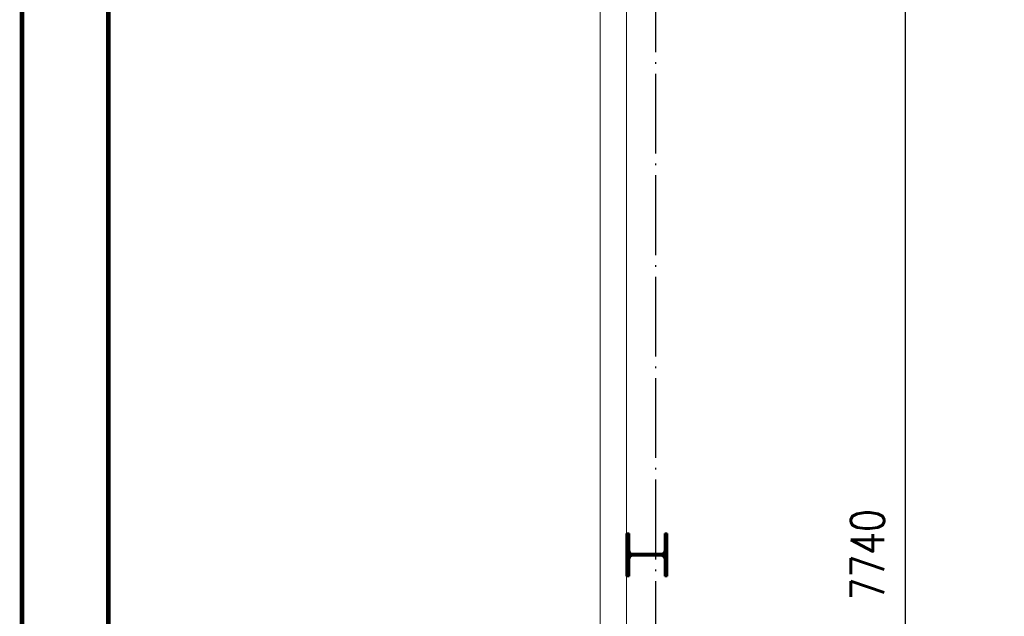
# Paper-space layout 'Layout1' of a CAD drawing. Extents: x -2 to 1033, y -36 to 596.
# Tile 7 of 126: x 0 to 74, y 149 to 194. Entities that reach past the tile are written whole.
import ezdxf
from ezdxf.enums import TextEntityAlignment as Align

# ---------------------------------------------------------------- set-up
doc = ezdxf.new("R2010")
doc.units = 0
doc.linetypes.add('ACAD_ISO04W100', pattern=[30.5, 24, -3, 0.5, -3])
doc.linetypes.add('HP_01_CER_B', pattern=[8, 5, -1, 1, -1])
doc.layers.get('0').update_dxf_attribs({"linetype": 'CONTINUOUS'})
doc.layers.get('DEFPOINTS').update_dxf_attribs({"color": 132, "linetype": 'CONTINUOUS'})
doc.layers.add('RAMECEK_HP', color=251, linetype='CONTINUOUS')
for name, color, linetype, lineweight in [('SS_KOTY', 3, 'CONTINUOUS', 25), ('SS_OSY_025', 7, 'HP_01_CER_B', 25), ('SS_PODKLADY_PANELY', 9, 'CONTINUOUS', 13), ('SS_SLOUP ŠTÍTOVÝ', 183, 'CONTINUOUS', 50), ('SS_SRAFY', 8, 'CONTINUOUS', 18)]:
    doc.layers.add(name, color=color, linetype=linetype, lineweight=lineweight)
doc.styles.add('ROMANS', font='romans.shx', dxfattribs={"width": 0.8})
doc.dimstyles.new('A-1_(2.5)_50AS', dxfattribs={"dimtxt": 2.5, "dimasz": 2, "dimexe": 1, "dimexo": 2, "dimgap": 0, "dimtad": 0, "dimdec": 1, "dimlfac": 50, "dimrnd": 1, "dimtxsty": 'ROMANS', "dimblk1": 'OBLIQUE', "dimblk2": 'OBLIQUE', "dimsah": 1, "dimcen": 2, "dimclrd": 256, "dimclre": 256, "dimclrt": 256, "dimadec": 1, "dimazin": 2, "dimtfac": 0.714286, "dimtdec": 1, "dimtmove": 0, "dimatfit": 3, "dimldrblk": 'OPEN', "dimfxl": 1, "dimtvp": 1.142857, "dimtfill": 1, "dimtolj": 1, "dimlwd": -1, "dimlwe": -1, "dimarcsym": 0})

# ---------------------------------------------------------------- blocks, each defined once
blk = doc.blocks.new('*U6')
at = {"layer": 'RAMECEK_HP', "lineweight": 35, "const_width": 0.35}
for points in [[(0, 594), (0, 0), (841, 0), (841, 594)], [(6.5, 587.5), (6.5, 6.5), (834.5, 6.5), (834.5, 587.5)]]:
    blk.add_lwpolyline(points, close=True, dxfattribs=at)
at = {"layer": 'DEFPOINTS', "style": 'ROMANS', "width": 0.8}
blk.add_attdef('TISK', text='', height=10, dxfattribs=at).set_placement((841, -33), align=Align.RIGHT)
blk = doc.blocks.new('_Oblique')
at = {"color": 0, "linetype": 'ByBlock', "lineweight": -2}
blk.add_line((-0.5, -0.5), (0.5, 0.5), dxfattribs=at)
blk = doc.blocks.new('*D79')
at = {"layer": 'DEFPOINTS', "color": 0, "transparency": 16777216}
for p in [(47.847, 230.984), (66.404, 230.984), (47.847, 76.184, -5189)]:
    blk.add_point(p, dxfattribs=at)
at = {"layer": 'SS_KOTY', "transparency": 16777216}
for p, q in [((49.847, 230.984), (67.404, 230.984)), ((66.404, 76.184), (66.404, 230.984)), ((49.847, 76.184), (67.404, 76.184))]:
    blk.add_line(p, q, dxfattribs=at)
at = {"layer": 'SS_KOTY', "transparency": 16777216, "xscale": 2, "yscale": 2, "zscale": 2}
for p, rotation in [((66.404, 230.984), 90), ((66.404, 76.184), 270)]:
    blk.add_blockref('_Oblique', p, dxfattribs=dict(at, rotation=rotation))
at = {"layer": 'SS_KOTY', "transparency": 16777216, "insert": (63.547, 153.584), "char_height": 2.5, "attachment_point": 5, "rotation": 90, "style": 'ROMANS', "bg_fill": 3, "box_fill_scale": 1.1, "bg_fill_color": 256, "bg_fill_true_color": 13158600, "bg_fill_transparency": 0}
blk.add_mtext('\\A1;7740', dxfattribs=at)
blk = doc.blocks.new('_OPEN')
at = {"color": 0, "linetype": 'ByBlock'}
for p, q in [((-1, 0.167), (0, 0)), ((0, 0), (-1, -0.167)), ((0, 0), (-1, 0))]:
    blk.add_line(p, q, dxfattribs=at)

psp = doc.layouts.get("Layout1")

# ---------------------------------------------------------------- linework, layer by layer
at = {"layer": 'SS_PODKLADY_PANELY', "color": 9, "linetype": 'Continuous', "ltscale": 0.25}
for p, q in [((43.4493, 240.6836), (43.4493, 66.4836)), ((45.4493, 240.6836), (45.4493, 66.4836))]:
    psp.add_line(p, q, dxfattribs=at)
at = {"layer": 'SS_SLOUP ŠTÍTOVÝ', "color": 1, "linetype": 'Continuous', "ltscale": 0.25}
for p, q in [((45.4471, 155.1836), (45.6271, 155.1836)), ((45.4471, 151.9836), (45.4471, 155.1836)), ((45.6271, 153.9436), (45.6271, 155.1836)), ((45.6271, 151.9836), (45.6271, 153.2236)), ((45.6271, 151.9836), (45.4471, 151.9836))]:
    psp.add_line(p, q, dxfattribs=at)
at = {"layer": 'SS_SLOUP ŠTÍTOVÝ', "color": 7, "linetype": 'ACAD_ISO04W100', "ltscale": 0.25}
psp.add_line((46.9671, 153.5836), (46.9671, 153.5836), dxfattribs=at)
at = {"layer": 'SS_SLOUP ŠTÍTOVÝ', "color": 1, "linetype": 'Continuous', "ltscale": 0.25, "extrusion": (0, 0, -1)}
psp.add_arc((-45.9271, 153.9436), 0.3, 270, 0, dxfattribs=at)
at = {"layer": 'SS_SLOUP ŠTÍTOVÝ', "color": 1, "linetype": 'Continuous', "ltscale": 0.25, "extrusion": (6.0633e-14, -2.5115e-14, -1)}
psp.add_arc((-45.9271, 153.2236), 0.3, 0, 90, dxfattribs=at)

# ---------------------------------------------------------------- block references
at = {"layer": 'RAMECEK_HP'}
psp.add_blockref('*U6', (0, 0), dxfattribs=at)

# ---------------------------------------------------------------- next in the draw order: dimensions: what is measured, and where the dimension line sits
at = {"layer": 'SS_KOTY'}
dim = psp.add_linear_dim(base=(66.404, 230.9836), p1=(47.8471, 76.1836, -5189), p2=(47.8471, 230.9836), angle=90, dimstyle='A-1_(2.5)_50AS', override={"dimtmove": 1}, dxfattribs=at)
dim.commit()
dim.dimension.update_dxf_attribs({"geometry": '*D79', "text_midpoint": (63.5468, 153.5836)})

# ---------------------------------------------------------------- next in the draw order: hatches: boundary and pattern name
at = {"layer": 'SS_SRAFY'}
h = psp.add_hatch(dxfattribs=at)
h.set_pattern_fill('ANSI31', color=5, scale=0.02, style=0)
h.set_pattern_definition([(45, (45.44707, 77.78364), (-0.04490128, 0.04490128), [])])
h.paths.add_polyline_path([(48.3071, 151.9836), (48.4871, 151.9836), (48.4871, 155.1836), (48.3071, 155.1836), (48.3071, 153.9436, -0.4142136), (48.0071, 153.6436), (45.9271, 153.6436, -0.4142136), (45.6271, 153.9436), (45.6271, 155.1836), (45.4471, 155.1836), (45.4471, 151.9836), (45.6271, 151.9836), (45.6271, 153.2236, -0.4142136), (45.9271, 153.5236), (48.0071, 153.5236, -0.4142136), (48.3071, 153.2236)], flags=0)

# ---------------------------------------------------------------- next in the draw order: linework, layer by layer
at = {"layer": 'SS_OSY_025', "linetype": 'ACAD_ISO04W100', "ltscale": 0.25}
psp.add_line((47.6471, 54.1113), (47.6471, 254.2444), dxfattribs=at)
at = {"layer": 'SS_SLOUP ŠTÍTOVÝ', "color": 1, "linetype": 'Continuous', "ltscale": 0.25}
for p, q in [((48.3071, 155.1836), (48.4871, 155.1836)), ((48.3071, 155.1836), (48.3071, 153.9436)), ((48.4871, 151.9836), (48.4871, 155.1836)), ((48.0071, 153.6436), (45.9271, 153.6436)), ((45.9271, 153.5236), (48.0071, 153.5236)), ((48.3071, 153.2236), (48.3071, 151.9836)), ((48.4871, 151.9836), (48.3071, 151.9836))]:
    psp.add_line(p, q, dxfattribs=at)
at = {"layer": 'SS_SLOUP ŠTÍTOVÝ', "color": 1, "linetype": 'Continuous', "ltscale": 0.25, "extrusion": (0, 0, -1)}
psp.add_arc((-48.0071, 153.9436), 0.3, 180, 270, dxfattribs=at)
at = {"layer": 'SS_SLOUP ŠTÍTOVÝ', "color": 1, "linetype": 'Continuous', "ltscale": 0.25, "extrusion": (-2.5115e-14, -6.0633e-14, -1)}
psp.add_arc((-48.0071, 153.2236), 0.3, 90, 180, dxfattribs=at)

doc.saveas('drawing.dxf')
